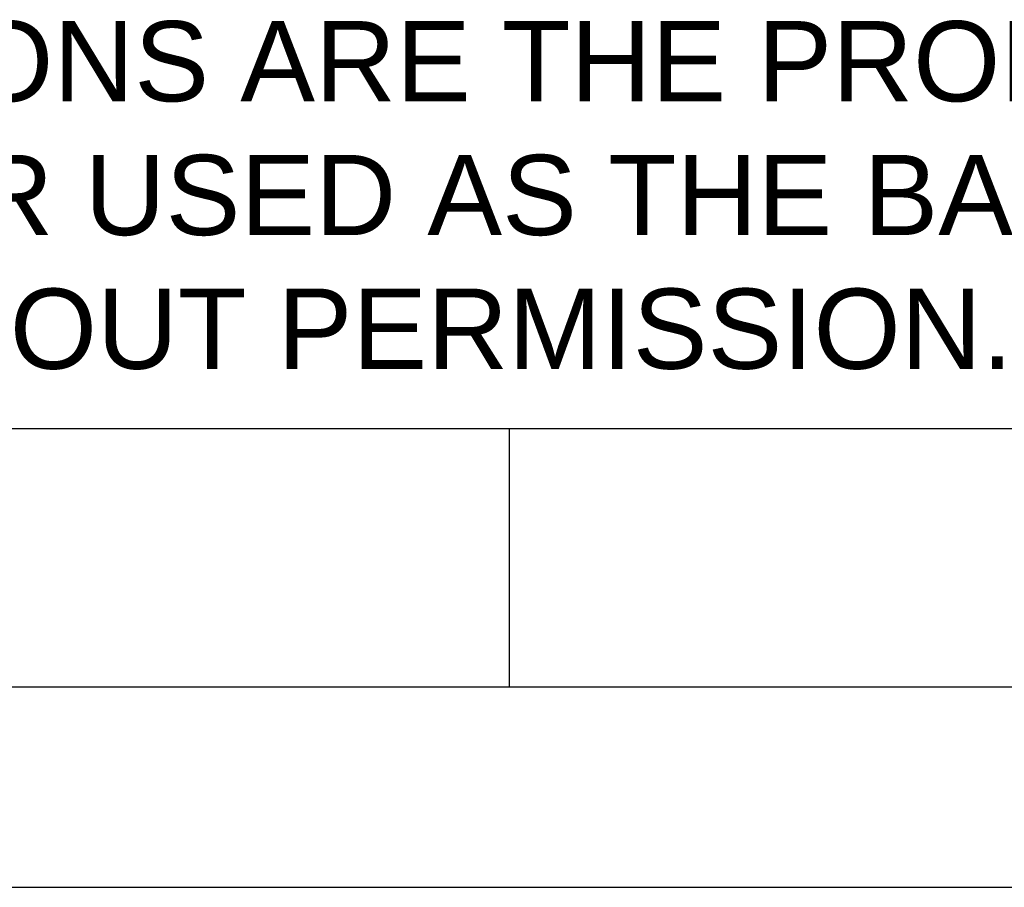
# Model space of a CAD drawing. Header units: millimetres. Extents: x 88 to 1193, y 471 to 1243.
# Tile 5 of 47: x 313 to 409, y 471 to 555. Entities that reach past the tile are written whole.
import ezdxf

# ---------------------------------------------------------------- set-up
doc = ezdxf.new("R2010")
doc.units = ezdxf.units.MM
doc.header["$LTSCALE"] = 20
doc.layers.get('0').update_dxf_attribs({"linetype": 'CONTINUOUS'})
doc.styles.add('TEXTSTYLE_1', font='arial.ttf')

msp = doc.modelspace()

# ---------------------------------------------------------------- linework, layer by layer
at = {"color": 7}
for p, q in [((614.046, 515.285), (107.046, 515.285)), ((360.546, 490.211), (360.546, 515.285)), ((107.046, 490.211), (614.046, 490.211)), ((87.546, 470.711), (633.546, 470.711))]:
    msp.add_line(p, q, dxfattribs=at)

# ---------------------------------------------------------------- texts
at = {"color": 7, "insert": (112.231, 554.92), "char_height": 7.8, "width": 511.52127, "attachment_point": 1, "style": 'TEXTSTYLE_1'}
msp.add_mtext('THESE DRAWINGS AND SPECIFICATIONS ARE THE PROPERTY OF DELTA ELECTRONICS, INC. \\PAND SHALL NOT BE REPRODUCED OR USED AS THE BASIS FOR THE MANUFACTURE OR SELL \\POF APPARATUSES OR DEVICES WITHOUT PERMISSION.', dxfattribs=at)

doc.saveas('drawing.dxf')
